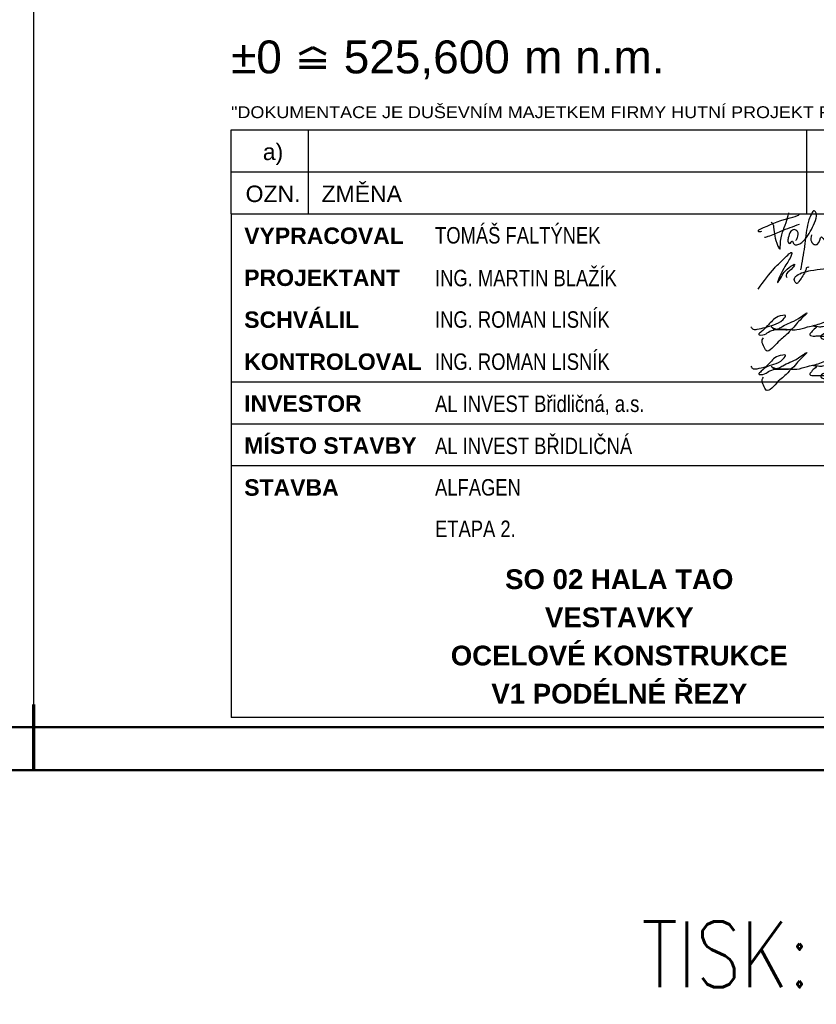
# Paper-space layout 'Layout1' of a CAD drawing. Extents: x -2 to 1243, y -36 to 596.
# Tile 82 of 132: x 839 to 960, y -36 to 114. Entities that reach past the tile are written whole.
import ezdxf
from ezdxf.enums import TextEntityAlignment as Align

# ---------------------------------------------------------------- set-up
doc = ezdxf.new("R2010")
doc.units = 0
doc.layers.get('DEFPOINTS').update_dxf_attribs({"color": 132, "linetype": 'CONTINUOUS'})
doc.layers.add('RAMECEK_HP', color=251, linetype='CONTINUOUS')
doc.layers.add('RAZITKO_HP', color=222, linetype='CONTINUOUS')
doc.styles.add('RAZITKO_HP_ARIAL', font='arial.ttf')
doc.styles.add('RAZITKO_HP_ARIAL_B', font='arialbd.ttf')
doc.styles.add('RAZITKO_HP_ARIAL_N', font='arial.ttf', dxfattribs={"width": 0.8})
doc.styles.add('ROMANS', font='romans.shx', dxfattribs={"width": 0.8})

# ---------------------------------------------------------------- blocks, each defined once
blk = doc.blocks.new('*U6')
at = {"layer": 'DEFPOINTS'}
blk.add_lwpolyline([(1051, 0), (841, 0), (841, 297), (1051, 297)], close=True, dxfattribs=at)
at = {"layer": 'RAMECEK_HP', "lineweight": 35, "const_width": 0.35}
for points in [[(0, 594), (0, 0), (1051, 0), (1051, 594)], [(6.5, 587.5), (6.5, 6.5), (1044.5, 6.5), (1044.5, 587.5)]]:
    blk.add_lwpolyline(points, close=True, dxfattribs=at)
at = {"layer": 'RAMECEK_HP', "lineweight": 50, "const_width": 0.5}
blk.add_lwpolyline([(841, 0), (841, 10)], dxfattribs=at)
blk.add_lwpolyline([(841, 0), (841, 10)], dxfattribs=at)
at = {"layer": 'DEFPOINTS', "style": 'ROMANS', "width": 0.8}
blk.add_attdef('TISK', text='', height=10, dxfattribs=at).set_placement((1051, -33), align=Align.RIGHT)
blk = doc.blocks.new('0_HP')
at = {"layer": 'RAZITKO_HP', "lineweight": 70}
for p, q in [((-166.58, 105.79), (-164.58, 106.79)), ((-164.58, 106.79), (-162.58, 105.79)), ((-166.58, 104.79), (-162.58, 104.79)), ((-166.58, 103.79), (-162.58, 103.79))]:
    blk.add_line(p, q, dxfattribs=at)
at = {"layer": 'RAZITKO_HP', "lineweight": 70, "style": 'RAZITKO_HP_ARIAL'}
blk.add_text('%%P0', height=5, dxfattribs=at).set_placement((-177, 102.85))
blk = doc.blocks.new('text_HP')
at = {"layer": 'RAZITKO_HP', "lineweight": 25}
blk.add_line((-177, 94.25), (-5, 94.25), dxfattribs=at)
at = {"layer": 'RAZITKO_HP', "lineweight": 18, "style": 'RAZITKO_HP_ARIAL', "width": 1.085}
blk.add_text('"DOKUMENTACE JE DUŠEVNÍM MAJETKEM FIRMY HUTNÍ PROJEKT Frýdek-Místek a.s. A NESMÍ BÝT POUŽITA BEZ JEJÍHO VĚDOMÍ."', height=1.8, dxfattribs=at).set_placement((-177, 96.05))
blk = doc.blocks.new('A$Ccfa719e2')
at = {"layer": 'RAZITKO_HP', "lineweight": 25}
for p, q in [((-180, 90.88), (-180, 97.25)), ((-168.25, 90.88), (-168.25, 97.25)), ((-92.5, 90.88), (-92.5, 97.25)), ((-180, 90.88), (-8, 90.88)), ((-180, 84.5), (-180, 90.88)), ((-168.25, 84.5), (-168.25, 90.88)), ((-92.5, 84.5), (-92.5, 90.88)), ((-180, 84.5), (-63, 84.5)), ((-180, 84.5), (-180, 8)), ((-180, 59), (-63, 59)), ((-180, 52.62), (-63, 52.62)), ((-180, 46.25), (-63, 46.25)), ((-63, 8), (-180, 8))]:
    blk.add_line(p, q, dxfattribs=at)
at = {"layer": 'RAZITKO_HP'}
for points in [[(-99.4, 81.82), (-99.85, 81.82), (-99.85, 81.99), (-99.8, 82.08), (-99.6, 82.2), (-95.39, 83.81), (-93.92, 84.25), (-93.64, 84.41)], [(-97.94, 83.22), (-97.66, 82.94), (-97.55, 82.5), (-96.88, 79.61), (-96.61, 79.14), (-96.52, 79.8), (-95.66, 83.18), (-95.25, 84.65)], [(-94.16, 80.48), (-93.92, 80.9), (-93.92, 81.81), (-94.44, 82.11), (-94.91, 81.85), (-95.31, 80.85), (-95.31, 80.21), (-95.1, 80), (-94.73, 80.37), (-94.51, 80), (-94.15, 79.79), (-93.56, 79.97), (-91.81, 82.12), (-91.17, 83.52), (-91.17, 84.79), (-91.36, 84.97), (-91.76, 84.57), (-92.4, 82.78), (-92.85, 79.57), (-93.45, 76)], [(-98.91, 80.95), (-98.35, 81.1), (-96.43, 81.87), (-93.6, 82.94)], [(-91.8, 81.32), (-91.8, 80.28), (-91.39, 79.87), (-90.93, 79.87), (-90.27, 81.02), (-89.61, 80.36), (-88.92, 80.36), (-87.02, 80.36), (-84.3, 79.49), (-82.19, 78.97), (-81.79, 78.28), (-82.04, 77.85), (-83.27, 78.21), (-87.64, 82.93), (-88.69, 83.53), (-87.06, 82.85)], [(-99.9, 73.06), (-97.43, 76.23), (-95.99, 77.67), (-94.79, 78.57), (-94.94, 78.03), (-95.99, 76.2), (-96.86, 74.15), (-96.68, 74.4), (-96.08, 75.43), (-95.19, 76.33), (-94.34, 76.82), (-94.62, 76.34), (-95.57, 75.39), (-95.66, 75.02), (-95.47, 74.84)], [(-92.14, 76.38), (-92.45, 76.38), (-92.66, 76.01), (-93.7, 74.21), (-94, 73.91), (-94.33, 74.24), (-94.33, 74.82), (-94.03, 75.12), (-91.94, 75.88), (-87.96, 76.2), (-85.87, 76.05), (-83.65, 75.69), (-82.16, 74.83)], [(-94.98, 66.91), (-94.03, 66.91), (-92.37, 67.33), (-91.26, 67.58), (-89.27, 68.33), (-87.76, 69.2), (-87.02, 69.94), (-86.33, 70.63), (-86.19, 71.19), (-86.3, 71.65), (-86.26, 70.67), (-86.69, 70.22), (-86.96, 69.74), (-86.31, 69.83), (-85.45, 69.74), (-85.45, 69.39), (-86.94, 68.25), (-88.98, 67.61), (-90.1, 67.34), (-90.78, 67.34), (-91.59, 67.53), (-91.34, 67.44), (-91, 67.33), (-91.2, 67.13), (-91.81, 66.52), (-92.04, 66.12), (-91.73, 65.95), (-91.06, 65.95), (-90.44, 65.95), (-89.68, 65.95), (-89.31, 66.09), (-89.23, 66.32), (-89.81, 66.32), (-90.41, 65.77), (-89.06, 65.4), (-87.44, 65.48), (-85.82, 65.34), (-83.8, 65.21), (-82.65, 65.21)], [(-100.99, 67.34), (-100.64, 66.98), (-100.02, 66.98), (-98.85, 67.24), (-97.49, 67.66), (-96.1, 68.47), (-95.76, 69.06), (-96.16, 69.06), (-97.37, 68.62), (-98.05, 67.94), (-98.62, 67.37), (-99.41, 66.59), (-99.81, 66.18), (-98.92, 66.18), (-98.1, 66.66), (-97.27, 66.98), (-97.73, 67.18), (-97.92, 67.32), (-97.86, 67.32), (-97.64, 67.11), (-97.05, 67.01), (-96.72, 67.11), (-96.16, 67.43), (-93.76, 68.62), (-92.48, 69.45), (-93.3, 68.59), (-94.09, 67.79), (-94.96, 66.92), (-95.56, 66.92), (-96.36, 66.92), (-96.96, 66.92), (-97.63, 66.92), (-96.75, 66.92), (-96.01, 66.92), (-95.3, 66.92), (-94.99, 66.92), (-95.17, 66.6), (-96.83, 65.06), (-98.68, 63.72), (-99.08, 64.46), (-99.27, 65.36), (-99.09, 65.67)], [(-94.98, 60.91), (-94.03, 60.91), (-92.37, 61.33), (-91.26, 61.58), (-89.27, 62.33), (-87.76, 63.2), (-87.02, 63.94), (-86.33, 64.63), (-86.19, 65.19), (-86.3, 65.65), (-86.26, 64.67), (-86.69, 64.22), (-86.96, 63.74), (-86.31, 63.83), (-85.45, 63.74), (-85.45, 63.39), (-86.94, 62.25), (-88.98, 61.61), (-90.1, 61.34), (-90.78, 61.34), (-91.59, 61.53), (-91.34, 61.44), (-91, 61.33), (-91.2, 61.13), (-91.81, 60.52), (-92.04, 60.12), (-91.73, 59.95), (-91.06, 59.95), (-90.44, 59.95), (-89.68, 59.95), (-89.31, 60.09), (-89.23, 60.32), (-89.81, 60.32), (-90.41, 59.77), (-89.06, 59.4), (-87.44, 59.48), (-85.82, 59.34), (-83.8, 59.21), (-82.65, 59.21)], [(-100.99, 61.34), (-100.64, 60.98), (-100.02, 60.98), (-98.85, 61.24), (-97.49, 61.66), (-96.1, 62.47), (-95.76, 63.06), (-96.16, 63.06), (-97.37, 62.62), (-98.05, 61.94), (-98.62, 61.37), (-99.41, 60.59), (-99.81, 60.18), (-98.92, 60.18), (-98.1, 60.66), (-97.27, 60.98), (-97.73, 61.18), (-97.92, 61.32), (-97.86, 61.32), (-97.64, 61.11), (-97.05, 61.01), (-96.72, 61.11), (-96.16, 61.43), (-93.76, 62.62), (-92.48, 63.45), (-93.3, 62.59), (-94.09, 61.79), (-94.96, 60.92), (-95.56, 60.92), (-96.36, 60.92), (-96.96, 60.92), (-97.63, 60.92), (-96.75, 60.92), (-96.01, 60.92), (-95.3, 60.92), (-94.99, 60.92), (-95.17, 60.6), (-96.83, 59.06), (-98.68, 57.72), (-99.08, 58.46), (-99.27, 59.36), (-99.09, 59.67)]]:
    blk.add_spline(points, degree=3, dxfattribs=at)
for name in ['0_HP', 'text_HP']:
    blk.add_blockref(name, (-3, 3), dxfattribs=at)
at = {"layer": 'RAZITKO_HP', "lineweight": 70, "style": 'RAZITKO_HP_ARIAL'}
for s, p in [('525,600', (-162.88, 105.85)), ('m n.m.', (-135.45, 105.85))]:
    blk.add_text(s, height=5, dxfattribs=at).set_placement(p)
at = {"layer": 'RAZITKO_HP', "lineweight": 25, "style": 'RAZITKO_HP_ARIAL'}
for s, p in [('a)', (-173.62, 92.68)), ('OZN.', (-173.62, 86.3))]:
    blk.add_text(s, height=2.5, dxfattribs=at).set_placement(p, align=Align.CENTER)
blk.add_text('ZMĚNA', height=2.5, dxfattribs=at).set_placement((-166.25, 86.3))
at = {"layer": 'RAZITKO_HP', "lineweight": 35, "style": 'RAZITKO_HP_ARIAL_B'}
for s, p in [('VYPRACOVAL', (-178, 79.93)), ('PROJEKTANT', (-178, 73.55)), ('SCHVÁLIL', (-178, 67.18)), ('KONTROLOVAL', (-178, 60.8)), ('INVESTOR', (-178, 54.43)), ('MÍSTO STAVBY', (-178, 48.05)), ('STAVBA', (-178, 41.68))]:
    blk.add_text(s, height=2.5, dxfattribs=at).set_placement(p)
at = {"layer": 'RAZITKO_HP', "style": 'RAZITKO_HP_ARIAL_N', "width": 0.8}
for s, p in [('TOMÁŠ FALTÝNEK', (-149, 80)), ('ING. MARTIN BLAŽÍK', (-149, 73.5)), ('ING. ROMAN LISNÍK', (-149, 67.2)), ('ING. ROMAN LISNÍK', (-149, 60.8)), ('AL INVEST Břidličná, a.s.', (-149, 54.4)), ('AL INVEST BŘIDLIČNÁ', (-149, 48)), ('ALFAGEN', (-149, 41.7)), ('ETAPA 2.', (-149, 35.4))]:
    blk.add_text(s, height=2.5, dxfattribs=at).set_placement(p)
at = {"layer": 'RAZITKO_HP', "style": 'RAZITKO_HP_ARIAL_B'}
for s, p in [('SO 02 HALA TAO', (-121, 29)), ('VESTAVKY', (-121, 23.2)), ('OCELOVÉ KONSTRUKCE', (-121, 17.4)), ('V1 PODÉLNÉ ŘEZY', (-121, 11.6))]:
    blk.add_text(s, height=3, dxfattribs=at).set_placement(p, align=Align.MIDDLE_CENTER)

psp = doc.layouts.get("Layout1")

# ---------------------------------------------------------------- block references
at = {"layer": 'RAMECEK_HP'}
psp.add_blockref('*U6', (0, 0), dxfattribs=at).add_auto_attribs({'TISK': 'TISK: 1 : 1, HPFM.ctb'})
at = {"layer": 'RAZITKO_HP'}
psp.add_blockref('A$Ccfa719e2', (1051, 0), dxfattribs=at)

doc.saveas('drawing.dxf')
